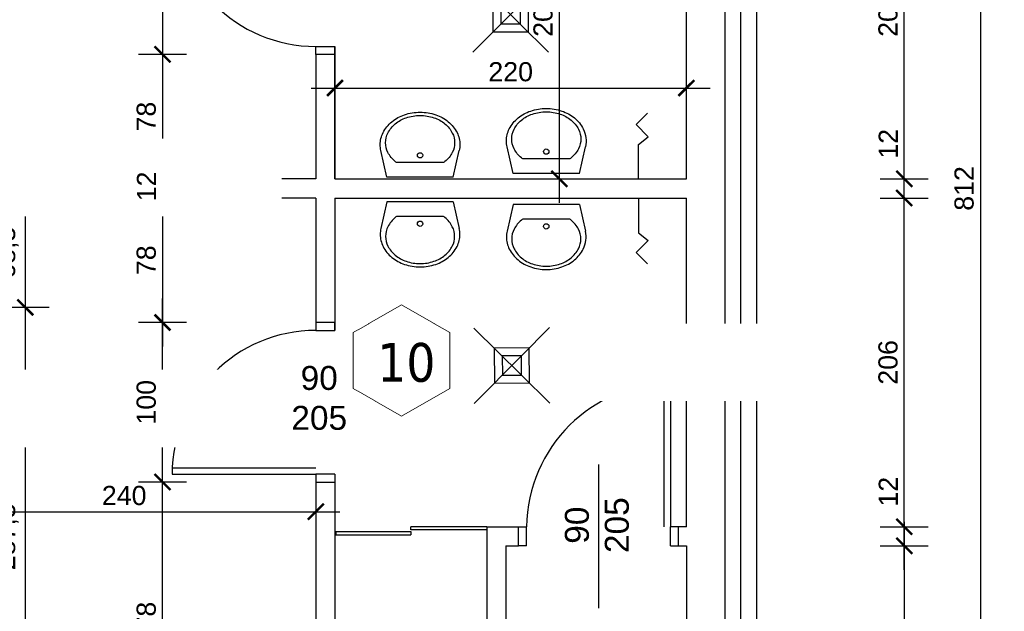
# Model space of a CAD drawing. Header units: millimetres. Extents: x 81517 to 87101, y -14750 to -11780.
# Tile 15 of 20: x 83721 to 84338, y -13255 to -12884. Entities that reach past the tile are written whole.
import ezdxf

# ---------------------------------------------------------------- set-up
doc = ezdxf.new("R2010")
doc.units = ezdxf.units.MM
doc.header["$LTSCALE"] = 100
doc.header["$MEASUREMENT"] = 0
doc.linetypes.add('DASHED', pattern=[0.75, 0.5, -0.25])
for name, color, linetype in [('! wyposażenie', 4, 'Continuous'), ('biały montaż', 1, 'Continuous'), ('Okno', 4, 'Continuous'), ('otwór', 1, 'Continuous'), ('Warstwa1', 1, 'Continuous'), ('WENTYLACJAPRZER', 1, 'DASHED'), ('WYMIARY', 1, 'Continuous'), ('wyposażenie', 4, 'Continuous')]:
    doc.layers.add(name, color=color, linetype=linetype)
doc.layers.add('!OPSY', color=142, linetype='Continuous', lineweight=18)
doc.styles.add('styl1', font='ARIAL.TTF', dxfattribs={"height": 12})
doc.styles.add('styl2', font='TIMES.TTF', dxfattribs={"height": 150})
doc.styles.add('styl4', font='TIMES.TTF', dxfattribs={"height": 100})
doc.linetypes.add('BATTING', pattern='A,0.0001,-0.1,[134,ltypeshp.shx,S=0.1,R=0,X=-0.1,Y=0],-0.2,[134,ltypeshp.shx,S=0.1,R=180,X=0.1,Y=0],-0.1', length=0.4001)
doc.dimstyles.new('2222', dxfattribs={"dimtxt": 12, "dimasz": 10, "dimexe": 15, "dimexo": 15, "dimgap": 4, "dimtad": 1, "dimtxsty": 'styl1', "dimblk": 'ARCHTICK', "dimcen": 2.5, "dimdle": 15, "dimclrd": 1, "dimclre": 1, "dimclrt": 4, "dimadec": 0, "dimazin": 0, "dimtfac": 1, "dimtmove": 0, "dimatfit": 3, "dimldrblk": 'ARCHTICK', "dimfxl": 15, "dimfxlon": 1, "dimlwd": 25, "dimlwe": 25, "dimarcsym": 0})

# ---------------------------------------------------------------- blocks, each defined once
blk = doc.blocks.new('_ArchTick')
at = {"layer": 'Warstwa1', "color": 0, "const_width": 0.15}
blk.add_lwpolyline([(-0.5, -0.5), (0.5, 0.5)], dxfattribs=at)
blk = doc.blocks.new('*D436')
at = {"layer": 'Defpoints', "color": 0, "linetype": 'ByBlock'}
for p in [(84138.57, -12995.75), (84275.02, -12995.75), (84138.57, -13201.75)]:
    blk.add_point(p, dxfattribs=at)
at = {"layer": 'WYMIARY', "color": 1, "linetype": 'ByBlock', "lineweight": 25}
for p, q in [((84275.02, -13216.75), (84275.02, -12980.75)), ((84260.02, -12995.75), (84290.02, -12995.75)), ((84260.02, -13201.75), (84290.02, -13201.75))]:
    blk.add_line(p, q, dxfattribs=at)
at = {"layer": 'WYMIARY', "color": 1, "linetype": 'ByBlock', "lineweight": 25, "xscale": 10, "yscale": 10, "zscale": 10}
for p, rotation in [((84275.02, -12995.75), 90), ((84275.02, -13201.75), 270)]:
    blk.add_blockref('_ArchTick', p, dxfattribs=dict(at, rotation=rotation))
at = {"layer": 'WYMIARY', "color": 4, "linetype": 'ByBlock', "insert": (84264.89, -13098.75), "char_height": 12, "attachment_point": 5, "rotation": 90, "style": 'styl1'}
blk.add_mtext('206', dxfattribs=at)
blk = doc.blocks.new('*D437')
at = {"layer": 'Defpoints', "color": 0, "linetype": 'ByBlock'}
for p in [(84138.57, -12983.75), (84275.02, -12983.75), (84138.57, -12995.75)]:
    blk.add_point(p, dxfattribs=at)
at = {"layer": 'WYMIARY', "color": 1, "linetype": 'ByBlock', "lineweight": 25}
for p, q in [((84275.02, -12983.75), (84275.02, -12949.81)), ((84260.02, -12983.75), (84290.02, -12983.75)), ((84275.02, -13010.75), (84275.02, -12983.75)), ((84260.02, -12995.75), (84290.02, -12995.75))]:
    blk.add_line(p, q, dxfattribs=at)
at = {"layer": 'WYMIARY', "color": 1, "linetype": 'ByBlock', "lineweight": 25, "xscale": 10, "yscale": 10, "zscale": 10}
for p, rotation in [((84275.02, -12983.75), 90), ((84275.02, -12995.75), 270)]:
    blk.add_blockref('_ArchTick', p, dxfattribs=dict(at, rotation=rotation))
at = {"layer": 'WYMIARY', "color": 4, "linetype": 'ByBlock', "insert": (84265, -12961.78), "char_height": 12, "attachment_point": 5, "rotation": 90, "style": 'styl1'}
blk.add_mtext('12', dxfattribs=at)
blk = doc.blocks.new('*D441')
at = {"layer": 'Defpoints', "color": 0, "linetype": 'ByBlock'}
for p in [(84182.57, -12583.75), (84182.57, -13395.75), (84322.66, -13395.75)]:
    blk.add_point(p, dxfattribs=at)
at = {"layer": 'WYMIARY', "color": 1, "linetype": 'ByBlock', "lineweight": 25}
for p, q in [((84322.66, -12568.75), (84322.66, -13410.75)), ((84307.66, -12583.75), (84337.66, -12583.75)), ((84307.66, -13395.75), (84337.66, -13395.75))]:
    blk.add_line(p, q, dxfattribs=at)
at = {"layer": 'WYMIARY', "color": 1, "linetype": 'ByBlock', "lineweight": 25, "xscale": 10, "yscale": 10, "zscale": 10}
for p, rotation in [((84322.66, -12583.75), 90), ((84322.66, -13395.75), 270)]:
    blk.add_blockref('_ArchTick', p, dxfattribs=dict(at, rotation=rotation))
at = {"layer": 'WYMIARY', "color": 4, "linetype": 'ByBlock', "insert": (84312.53, -12989.75), "char_height": 12, "attachment_point": 5, "rotation": 90, "style": 'styl1'}
blk.add_mtext('812', dxfattribs=at)
blk = doc.blocks.new('*D442')
at = {"layer": 'Defpoints', "color": 0, "linetype": 'ByBlock'}
for p in [(84136.07, -13201.75), (84275.02, -13201.75), (84138.57, -13213.75)]:
    blk.add_point(p, dxfattribs=at)
at = {"layer": 'WYMIARY', "color": 1, "linetype": 'ByBlock', "lineweight": 25}
for p, q in [((84275.02, -13201.75), (84275.02, -13167.81)), ((84260.02, -13201.75), (84290.02, -13201.75)), ((84275.02, -13228.75), (84275.02, -13201.75)), ((84260.02, -13213.75), (84290.02, -13213.75))]:
    blk.add_line(p, q, dxfattribs=at)
at = {"layer": 'WYMIARY', "color": 1, "linetype": 'ByBlock', "lineweight": 25, "xscale": 10, "yscale": 10, "zscale": 10}
for p, rotation in [((84275.02, -13201.75), 90), ((84275.02, -13213.75), 270)]:
    blk.add_blockref('_ArchTick', p, dxfattribs=dict(at, rotation=rotation))
at = {"layer": 'WYMIARY', "color": 4, "linetype": 'ByBlock', "insert": (84265, -13179.78), "char_height": 12, "attachment_point": 5, "rotation": 90, "style": 'styl1'}
blk.add_mtext('12', dxfattribs=at)
blk = doc.blocks.new('*D443')
at = {"layer": 'Defpoints', "color": 0, "linetype": 'ByBlock'}
for p in [(84138.57, -13213.75), (84138.57, -13351.75), (84275.02, -13351.75)]:
    blk.add_point(p, dxfattribs=at)
at = {"layer": 'WYMIARY', "color": 1, "linetype": 'ByBlock', "lineweight": 25}
for p, q in [((84275.02, -13198.75), (84275.02, -13366.75)), ((84260.02, -13213.75), (84290.02, -13213.75)), ((84260.02, -13351.75), (84290.02, -13351.75))]:
    blk.add_line(p, q, dxfattribs=at)
at = {"layer": 'WYMIARY', "color": 1, "linetype": 'ByBlock', "lineweight": 25, "xscale": 10, "yscale": 10, "zscale": 10}
for p, rotation in [((84275.02, -13213.75), 90), ((84275.02, -13351.75), 270)]:
    blk.add_blockref('_ArchTick', p, dxfattribs=dict(at, rotation=rotation))
at = {"layer": 'WYMIARY', "color": 4, "linetype": 'ByBlock', "insert": (84264.89, -13282.75), "char_height": 12, "attachment_point": 5, "rotation": 90, "style": 'styl1'}
blk.add_mtext('138', dxfattribs=at)
blk = doc.blocks.new('*D444')
at = {"layer": 'Defpoints', "color": 0, "linetype": 'ByBlock'}
for p in [(84138.57, -12777.75), (84275.02, -12777.75), (84138.57, -12983.75)]:
    blk.add_point(p, dxfattribs=at)
at = {"layer": 'WYMIARY', "color": 1, "linetype": 'ByBlock', "lineweight": 25}
for p, q in [((84275.02, -12998.75), (84275.02, -12762.75)), ((84260.02, -12777.75), (84290.02, -12777.75)), ((84260.02, -12983.75), (84290.02, -12983.75))]:
    blk.add_line(p, q, dxfattribs=at)
at = {"layer": 'WYMIARY', "color": 1, "linetype": 'ByBlock', "lineweight": 25, "xscale": 10, "yscale": 10, "zscale": 10}
for p, rotation in [((84275.02, -12777.75), 90), ((84275.02, -12983.75), 270)]:
    blk.add_blockref('_ArchTick', p, dxfattribs=dict(at, rotation=rotation))
at = {"layer": 'WYMIARY', "color": 4, "linetype": 'ByBlock', "insert": (84264.89, -12880.75), "char_height": 12, "attachment_point": 5, "rotation": 90, "style": 'styl1'}
blk.add_mtext('206', dxfattribs=at)
blk = doc.blocks.new('*D448')
at = {"layer": 'Defpoints', "color": 0, "linetype": 'ByBlock'}
for p in [(83906.57, -12805.75), (83810.56, -12905.75), (83906.57, -12905.75)]:
    blk.add_point(p, dxfattribs=at)
at = {"layer": 'WYMIARY', "color": 1, "linetype": 'ByBlock', "lineweight": 25}
for p, q in [((83810.56, -12790.75), (83810.56, -12920.75)), ((83825.56, -12805.75), (83795.56, -12805.75)), ((83825.56, -12905.75), (83795.56, -12905.75))]:
    blk.add_line(p, q, dxfattribs=at)
at = {"layer": 'WYMIARY', "color": 1, "linetype": 'ByBlock', "lineweight": 25, "xscale": 10, "yscale": 10, "zscale": 10}
for p, rotation in [((83810.56, -12805.75), 90), ((83810.56, -12905.75), 270)]:
    blk.add_blockref('_ArchTick', p, dxfattribs=dict(at, rotation=rotation))
at = {"layer": 'WYMIARY', "color": 4, "linetype": 'ByBlock', "insert": (83800.43, -12855.75), "char_height": 12, "attachment_point": 5, "rotation": 90, "style": 'styl1'}
blk.add_mtext('100', dxfattribs=at)
blk = doc.blocks.new('*D449')
at = {"layer": 'Defpoints', "color": 0, "linetype": 'ByBlock'}
for p in [(83906.57, -12905.75), (83810.56, -12983.75), (83906.57, -12983.75)]:
    blk.add_point(p, dxfattribs=at)
at = {"layer": 'WYMIARY', "color": 1, "linetype": 'ByBlock', "lineweight": 25}
for p, q in [((83810.56, -12890.75), (83810.56, -12998.75)), ((83825.56, -12905.75), (83795.56, -12905.75)), ((83825.56, -12983.75), (83795.56, -12983.75))]:
    blk.add_line(p, q, dxfattribs=at)
at = {"layer": 'WYMIARY', "color": 1, "linetype": 'ByBlock', "lineweight": 25, "xscale": 10, "yscale": 10, "zscale": 10}
for p, rotation in [((83810.56, -12905.75), 90), ((83810.56, -12983.75), 270)]:
    blk.add_blockref('_ArchTick', p, dxfattribs=dict(at, rotation=rotation))
at = {"layer": 'WYMIARY', "color": 4, "linetype": 'ByBlock', "insert": (83800.43, -12944.75), "char_height": 12, "attachment_point": 5, "rotation": 90, "style": 'styl1'}
blk.add_mtext('78', dxfattribs=at)
blk = doc.blocks.new('*D450')
at = {"layer": 'Defpoints', "color": 0, "linetype": 'ByBlock'}
for p in [(83851.67, -12983.75), (83810.56, -12995.75), (83851.67, -12995.75)]:
    blk.add_point(p, dxfattribs=at)
at = {"layer": 'WYMIARY', "color": 1, "linetype": 'ByBlock', "lineweight": 25}
for p, q in [((83810.56, -12968.75), (83810.56, -13010.75)), ((83825.56, -12983.75), (83795.56, -12983.75)), ((83825.56, -12995.75), (83795.56, -12995.75))]:
    blk.add_line(p, q, dxfattribs=at)
at = {"layer": 'WYMIARY', "color": 1, "linetype": 'ByBlock', "lineweight": 25, "xscale": 10, "yscale": 10, "zscale": 10}
for p, rotation in [((83810.56, -12983.75), 90), ((83810.56, -12995.75), 270)]:
    blk.add_blockref('_ArchTick', p, dxfattribs=dict(at, rotation=rotation))
at = {"layer": 'WYMIARY', "color": 4, "linetype": 'ByBlock', "insert": (83800.53, -12988.46), "char_height": 12, "attachment_point": 5, "rotation": 90, "style": 'styl1'}
blk.add_mtext('12', dxfattribs=at)
blk = doc.blocks.new('*D451')
at = {"layer": 'Defpoints', "color": 0, "linetype": 'ByBlock'}
for p in [(83906.57, -12995.75), (83810.56, -13073.75), (83906.57, -13073.75)]:
    blk.add_point(p, dxfattribs=at)
at = {"layer": 'WYMIARY', "color": 1, "linetype": 'ByBlock', "lineweight": 25}
for p, q in [((83810.56, -12980.75), (83810.56, -13088.75)), ((83825.56, -12995.75), (83795.56, -12995.75)), ((83825.56, -13073.75), (83795.56, -13073.75))]:
    blk.add_line(p, q, dxfattribs=at)
at = {"layer": 'WYMIARY', "color": 1, "linetype": 'ByBlock', "lineweight": 25, "xscale": 10, "yscale": 10, "zscale": 10}
for p, rotation in [((83810.56, -12995.75), 90), ((83810.56, -13073.75), 270)]:
    blk.add_blockref('_ArchTick', p, dxfattribs=dict(at, rotation=rotation))
at = {"layer": 'WYMIARY', "color": 4, "linetype": 'ByBlock', "insert": (83800.43, -13034.75), "char_height": 12, "attachment_point": 5, "rotation": 90, "style": 'styl1'}
blk.add_mtext('78', dxfattribs=at)
blk = doc.blocks.new('*D452')
at = {"layer": 'Defpoints', "color": 0, "linetype": 'ByBlock'}
for p in [(83810.56, -13173.75), (83906.57, -13173.75), (83906.57, -13351.75)]:
    blk.add_point(p, dxfattribs=at)
at = {"layer": 'WYMIARY', "color": 1, "linetype": 'ByBlock', "lineweight": 25}
for p, q in [((83810.56, -13366.75), (83810.56, -13158.75)), ((83825.56, -13173.75), (83795.56, -13173.75)), ((83825.56, -13351.75), (83795.56, -13351.75))]:
    blk.add_line(p, q, dxfattribs=at)
at = {"layer": 'WYMIARY', "color": 1, "linetype": 'ByBlock', "lineweight": 25, "xscale": 10, "yscale": 10, "zscale": 10}
for p, rotation in [((83810.56, -13173.75), 90), ((83810.56, -13351.75), 270)]:
    blk.add_blockref('_ArchTick', p, dxfattribs=dict(at, rotation=rotation))
at = {"layer": 'WYMIARY', "color": 4, "linetype": 'ByBlock', "insert": (83800.43, -13262.75), "char_height": 12, "attachment_point": 5, "rotation": 90, "style": 'styl1'}
blk.add_mtext('178', dxfattribs=at)
blk = doc.blocks.new('*D453')
at = {"layer": 'Defpoints', "color": 0, "linetype": 'ByBlock'}
for p in [(83810.56, -13073.75), (83906.57, -13073.75), (83906.57, -13173.75)]:
    blk.add_point(p, dxfattribs=at)
at = {"layer": 'WYMIARY', "color": 1, "linetype": 'ByBlock', "lineweight": 25}
for p, q in [((83810.56, -13188.75), (83810.56, -13058.75)), ((83825.56, -13073.75), (83795.56, -13073.75)), ((83825.56, -13173.75), (83795.56, -13173.75))]:
    blk.add_line(p, q, dxfattribs=at)
at = {"layer": 'WYMIARY', "color": 1, "linetype": 'ByBlock', "lineweight": 25, "xscale": 10, "yscale": 10, "zscale": 10}
for p, rotation in [((83810.56, -13073.75), 90), ((83810.56, -13173.75), 270)]:
    blk.add_blockref('_ArchTick', p, dxfattribs=dict(at, rotation=rotation))
at = {"layer": 'WYMIARY', "color": 4, "linetype": 'ByBlock', "insert": (83800.43, -13123.75), "char_height": 12, "attachment_point": 5, "rotation": 90, "style": 'styl1'}
blk.add_mtext('100', dxfattribs=at)
blk = doc.blocks.new('*D454')
at = {"layer": 'Defpoints', "color": 0, "linetype": 'ByBlock'}
for p in [(83666.57, -12995.75), (83666.57, -13064.25), (83724.66, -13064.25)]:
    blk.add_point(p, dxfattribs=at)
at = {"layer": 'WYMIARY', "color": 1, "linetype": 'ByBlock', "lineweight": 25}
for p, q in [((83724.66, -12980.75), (83724.66, -13079.25)), ((83709.66, -12995.75), (83739.66, -12995.75)), ((83709.66, -13064.25), (83739.66, -13064.25))]:
    blk.add_line(p, q, dxfattribs=at)
at = {"layer": 'WYMIARY', "color": 1, "linetype": 'ByBlock', "lineweight": 25, "xscale": 10, "yscale": 10, "zscale": 10}
for p, rotation in [((83724.66, -12995.75), 90), ((83724.66, -13064.25), 270)]:
    blk.add_blockref('_ArchTick', p, dxfattribs=dict(at, rotation=rotation))
at = {"layer": 'WYMIARY', "color": 4, "linetype": 'ByBlock', "insert": (83713.44, -13030), "char_height": 12, "attachment_point": 5, "rotation": 90, "style": 'styl1'}
blk.add_mtext('68,5', dxfattribs=at)
blk = doc.blocks.new('*D455')
at = {"layer": 'Defpoints', "color": 0, "linetype": 'ByBlock'}
for p in [(83666.57, -13064.25), (83666.57, -13351.75), (83724.66, -13351.75)]:
    blk.add_point(p, dxfattribs=at)
at = {"layer": 'WYMIARY', "color": 1, "linetype": 'ByBlock', "lineweight": 25}
for p, q in [((83724.66, -13049.25), (83724.66, -13366.75)), ((83709.66, -13064.25), (83739.66, -13064.25)), ((83709.66, -13351.75), (83739.66, -13351.75))]:
    blk.add_line(p, q, dxfattribs=at)
at = {"layer": 'WYMIARY', "color": 1, "linetype": 'ByBlock', "lineweight": 25, "xscale": 10, "yscale": 10, "zscale": 10}
for p, rotation in [((83724.66, -13064.25), 90), ((83724.66, -13351.75), 270)]:
    blk.add_blockref('_ArchTick', p, dxfattribs=dict(at, rotation=rotation))
at = {"layer": 'WYMIARY', "color": 4, "linetype": 'ByBlock', "insert": (83713.44, -13208), "char_height": 12, "attachment_point": 5, "rotation": 90, "style": 'styl1'}
blk.add_mtext('287,5', dxfattribs=at)
blk = doc.blocks.new('*D459')
at = {"layer": 'Defpoints', "color": 0, "linetype": 'ByBlock'}
for p in [(83666.57, -12995.75), (83906.57, -12995.75), (83906.57, -13192.37)]:
    blk.add_point(p, dxfattribs=at)
at = {"layer": 'WYMIARY', "color": 1, "linetype": 'ByBlock', "lineweight": 25}
for p, q in [((83666.57, -13177.37), (83666.57, -13207.37)), ((83906.57, -13177.37), (83906.57, -13207.37)), ((83651.57, -13192.37), (83921.57, -13192.37))]:
    blk.add_line(p, q, dxfattribs=at)
at = {"layer": 'WYMIARY', "color": 1, "linetype": 'ByBlock', "lineweight": 25, "xscale": 10, "yscale": 10, "zscale": 10, "rotation": 180}
blk.add_blockref('_ArchTick', (83666.57, -13192.37), dxfattribs=at)
at = {"layer": 'WYMIARY', "color": 1, "linetype": 'ByBlock', "lineweight": 25, "xscale": 10, "yscale": 10, "zscale": 10}
blk.add_blockref('_ArchTick', (83906.57, -13192.37), dxfattribs=at)
at = {"layer": 'WYMIARY', "color": 4, "linetype": 'ByBlock', "insert": (83786.57, -13182.24), "char_height": 12, "attachment_point": 5, "style": 'styl1'}
blk.add_mtext('240', dxfattribs=at)
blk = doc.blocks.new('*D507')
at = {"layer": 'Defpoints', "color": 0, "linetype": 'ByBlock'}
for p in [(84023.57, -12777.75), (84023.57, -12983.75), (84059.01, -12983.75)]:
    blk.add_point(p, dxfattribs=at)
at = {"layer": 'WYMIARY', "color": 1, "linetype": 'ByBlock', "lineweight": 25}
for p, q in [((84059.01, -12762.75), (84059.01, -12998.75)), ((84044.01, -12777.75), (84074.01, -12777.75)), ((84044.01, -12983.75), (84074.01, -12983.75))]:
    blk.add_line(p, q, dxfattribs=at)
at = {"layer": 'WYMIARY', "color": 1, "linetype": 'ByBlock', "lineweight": 25, "xscale": 10, "yscale": 10, "zscale": 10}
for p, rotation in [((84059.01, -12777.75), 90), ((84059.01, -12983.75), 270)]:
    blk.add_blockref('_ArchTick', p, dxfattribs=dict(at, rotation=rotation))
at = {"layer": 'WYMIARY', "color": 4, "linetype": 'ByBlock', "insert": (84048.89, -12880.75), "char_height": 12, "attachment_point": 5, "rotation": 90, "style": 'styl1'}
blk.add_mtext('206', dxfattribs=at)
blk = doc.blocks.new('*D511')
at = {"layer": 'Defpoints', "color": 0, "linetype": 'ByBlock'}
for p in [(83906.57, -12758.69), (83666.57, -12955.3), (83906.57, -12955.3)]:
    blk.add_point(p, dxfattribs=at)
at = {"layer": 'WYMIARY', "color": 1, "linetype": 'ByBlock', "lineweight": 25}
for p, q in [((83666.57, -12773.69), (83666.57, -12743.69)), ((83906.57, -12773.69), (83906.57, -12743.69)), ((83651.57, -12758.69), (83921.57, -12758.69))]:
    blk.add_line(p, q, dxfattribs=at)
at = {"layer": 'WYMIARY', "color": 1, "linetype": 'ByBlock', "lineweight": 25, "xscale": 10, "yscale": 10, "zscale": 10, "rotation": 180}
blk.add_blockref('_ArchTick', (83666.57, -12758.69), dxfattribs=at)
at = {"layer": 'WYMIARY', "color": 1, "linetype": 'ByBlock', "lineweight": 25, "xscale": 10, "yscale": 10, "zscale": 10}
blk.add_blockref('_ArchTick', (83906.57, -12758.69), dxfattribs=at)
at = {"layer": 'WYMIARY', "color": 4, "linetype": 'ByBlock', "insert": (83786.57, -12748.56), "char_height": 12, "attachment_point": 5, "style": 'styl1'}
blk.add_mtext('240', dxfattribs=at)
blk = doc.blocks.new('*D529')
at = {"layer": 'Defpoints', "color": 0, "linetype": 'ByBlock'}
for p in [(84138.57, -12926.81), (83918.57, -12983.75), (84138.57, -12983.75)]:
    blk.add_point(p, dxfattribs=at)
at = {"layer": 'WYMIARY', "color": 1, "linetype": 'ByBlock', "lineweight": 25}
for p, q in [((83918.57, -12941.81), (83918.57, -12911.81)), ((84138.57, -12941.81), (84138.57, -12911.81)), ((83903.57, -12926.81), (84153.57, -12926.81))]:
    blk.add_line(p, q, dxfattribs=at)
at = {"layer": 'WYMIARY', "color": 1, "linetype": 'ByBlock', "lineweight": 25, "xscale": 10, "yscale": 10, "zscale": 10, "rotation": 180}
blk.add_blockref('_ArchTick', (83918.57, -12926.81), dxfattribs=at)
at = {"layer": 'WYMIARY', "color": 1, "linetype": 'ByBlock', "lineweight": 25, "xscale": 10, "yscale": 10, "zscale": 10}
blk.add_blockref('_ArchTick', (84138.57, -12926.81), dxfattribs=at)
at = {"layer": 'WYMIARY', "color": 4, "linetype": 'ByBlock', "insert": (84028.57, -12916.68), "char_height": 12, "attachment_point": 5, "style": 'styl1'}
blk.add_mtext('220', dxfattribs=at)
blk = doc.blocks.new('ghh')
at = {"layer": 'biały montaż'}
for p, q in [((4242.87, 4398.17), (4225.2, 4415.85)), ((4254.89, 4398.17), (4272.57, 4415.85)), ((4237.87, 4403.17), (4259.89, 4403.17)), ((4237.87, 4381.17), (4237.87, 4403.17)), ((4259.89, 4403.17), (4259.89, 4381.17)), ((4225.2, 4368.49), (4254.89, 4398.17)), ((4272.55, 4368.48), (4242.87, 4398.17)), ((4259.89, 4381.17), (4237.87, 4381.17))]:
    blk.add_line(p, q, dxfattribs=at)
blk.add_lwpolyline([(4242.87, 4398.17), (4254.89, 4398.17), (4254.89, 4386.17), (4242.87, 4386.17)], close=True, dxfattribs=at)

msp = doc.modelspace()

# ---------------------------------------------------------------- linework, layer by layer
at = {"layer": '! wyposażenie'}
for p, q in [((84108.668, -12983.75), (84108.668, -12962.154)), ((84108.668, -12995.974), (84108.668, -13017.57))]:
    msp.add_line(p, q, dxfattribs=at)
for points in [[(84108.668, -12962.154), (84114.63, -12957.318), (84107.049, -12949.741), (84114.157, -12942.639)], [(84108.668, -13017.57), (84114.63, -13022.406), (84107.049, -13029.983), (84114.157, -13037.086)]]:
    msp.add_lwpolyline(points, dxfattribs=at)
at = {"layer": 'otwór', "color": 1}
for p, q in [((83906.573, -12900.75), (83918.573, -12900.75)), ((83906.573, -12905.75), (83906.573, -12900.75)), ((83918.573, -12900.75), (83918.573, -12905.75)), ((83918.573, -12900.75), (83918.573, -12905.75)), ((83906.573, -13073.75), (83906.573, -13078.75)), ((83918.573, -13078.75), (83918.573, -13073.75)), ((83918.573, -13078.75), (83918.573, -13073.75)), ((83906.573, -13078.75), (83918.573, -13078.75)), ((84124.573, -13111.75), (84124.573, -13201.75)), ((84128.573, -13111.75), (84128.573, -13201.75)), ((83867.068, -13121.773), (83957.068, -13121.773)), ((83816.573, -13164.75), (83906.573, -13164.75)), ((84083.573, -13162.75), (84083.573, -13252.75)), ((83816.573, -13168.75), (83906.573, -13168.75))]:
    msp.add_line(p, q, dxfattribs=at)
for points in [[(83918.573, -12900.75), (83918.573, -12905.75), (83918.573, -12905.75), (83918.573, -12900.75)], [(83918.573, -13078.75), (83918.573, -13073.75), (83918.573, -13073.75), (83918.573, -13078.75)]]:
    msp.add_lwpolyline(points, close=True, dxfattribs=at)
msp.add_lwpolyline([(83918.573, -13168.75), (83906.573, -13168.75), (83906.573, -13173.75)], dxfattribs=at)
for centre, radius, start, end in [((83906.573, -12810.75), 90, 180, 270), ((83906.573, -13168.75), 90, 90, 180), ((84129.507, -13202.689), 90.939, 90.244859, 179.408849)]:
    msp.add_arc(centre, radius, start, end, dxfattribs=at)
at = {"layer": 'Warstwa1', "color": 2}
for p, q in [((84162.573, -12603.75), (84162.573, -13375.75)), ((84138.573, -12983.75), (84138.573, -12627.75)), ((83906.573, -12905.75), (83906.573, -12983.75)), ((83918.573, -12905.75), (83906.573, -12905.75)), ((83918.573, -12983.75), (83918.573, -12905.75)), ((83918.573, -12983.75), (83918.573, -12905.75)), ((83906.573, -12983.75), (83666.573, -12983.75)), ((83918.573, -12983.75), (84138.573, -12983.75)), ((83906.573, -12995.75), (83666.573, -12995.75)), ((83906.573, -12995.75), (83906.573, -13073.75)), ((83918.573, -12995.75), (83918.573, -13073.75)), ((83918.573, -12995.75), (84138.573, -12995.75)), ((84138.573, -13201.75), (84138.573, -12995.75)), ((83918.573, -13073.75), (83906.573, -13073.75)), ((83906.573, -13173.75), (83918.573, -13173.75)), ((83906.573, -13173.75), (83906.573, -13351.75)), ((83918.573, -13173.75), (83918.573, -13351.75)), ((84013.573, -13201.75), (84033.573, -13201.75)), ((84013.573, -13201.75), (84013.573, -13351.75)), ((84033.573, -13213.75), (84033.573, -13201.75)), ((84138.573, -13201.75), (84133.573, -13201.75)), ((84133.573, -13213.75), (84133.573, -13201.75)), ((84025.573, -13213.75), (84033.573, -13213.75)), ((84025.573, -13213.75), (84025.573, -13351.75)), ((84025.573, -13213.75), (84025.573, -13351.75)), ((84133.573, -13213.75), (84138.573, -13213.75)), ((84138.573, -13213.75), (84138.573, -13351.75))]:
    msp.add_line(p, q, dxfattribs=at)
at = {"layer": 'WENTYLACJAPRZER', "linetype": 'ByBlock'}
for p, q in [((83918.573, -12905.75), (83918.573, -12983.75)), ((83869.478, -13121.773), (83959.478, -13121.773)), ((83959.478, -13121.773), (83914.478, -13121.773)), ((83918.573, -13168.75), (83918.573, -13173.75)), ((83919.073, -13204.75), (83919.073, -13206.75)), ((83919.073, -13204.75), (83966.059, -13204.75)), ((83966.059, -13204.75), (83966.059, -13206.75)), ((83966.073, -13203.75), (83966.073, -13201.75)), ((84013.573, -13201.75), (83966.073, -13201.75)), ((84013.573, -13203.75), (83966.073, -13203.75)), ((84033.573, -13201.75), (84038.573, -13201.75)), ((84038.573, -13213.75), (84038.573, -13201.75)), ((84133.573, -13201.75), (84128.573, -13201.75)), ((84128.573, -13213.75), (84128.573, -13201.75)), ((83919.073, -13206.75), (83919.073, -13206.75)), ((83919.073, -13206.75), (83966.059, -13206.75)), ((84038.573, -13213.75), (84033.573, -13213.75)), ((84128.573, -13213.75), (84133.573, -13213.75))]:
    msp.add_line(p, q, dxfattribs=at)
at = {"layer": 'wyposażenie'}
for p, q in [((84030.06, -12980.4), (84026.307, -12963.689)), ((84071.66, -12980.4), (84075.413, -12963.689)), ((83951.06, -12982.727), (83947.307, -12966.016)), ((83992.66, -12982.727), (83996.412, -12966.016)), ((84065.576, -12971.248), (84036.144, -12971.248)), ((83986.576, -12973.575), (83957.144, -12973.575)), ((83992.66, -12982.727), (83951.06, -12982.727)), ((84071.66, -12980.4), (84030.06, -12980.4)), ((83951.06, -12998.158), (83947.307, -13014.869)), ((83992.66, -12998.158), (83951.06, -12998.158)), ((83992.66, -12998.158), (83996.412, -13014.869)), ((84030.06, -12999.78), (84026.307, -13016.491)), ((84071.66, -12999.78), (84030.06, -12999.78)), ((84071.66, -12999.78), (84075.413, -13016.491)), ((83986.576, -13007.31), (83957.144, -13007.31)), ((84065.576, -13008.932), (84036.144, -13008.932))]:
    msp.add_line(p, q, dxfattribs=at)
msp.add_lwpolyline([(83820.573, -12583.75), (84182.573, -12583.75), (84182.573, -13395.75), (83820.573, -13395.75)], dxfattribs=at)
at = {"layer": 'wyposażenie', "linetype": 'BATTING', "ltscale": 0.2}
msp.add_lwpolyline([(83820.573, -12593.75), (84172.573, -12593.75), (84172.573, -13385.75), (83820.573, -13385.75)], dxfattribs=at)
at = {"layer": 'wyposażenie'}
for points in [[(84026.307, -12963.689, -0.0552809), (84025.9, -12960.016, -0.1178894), (84027.713, -12952.432, -0.1045241), (84033.21, -12945.602, -0.0898986), (84041.094, -12941.239, -0.081729), (84050.86, -12939.632, -0.081729), (84060.626, -12941.239, -0.0898986), (84068.509, -12945.602, -0.1045241), (84074.007, -12952.432, -0.1743063), (84075.413, -12963.689, -0.1178894)], [(83947.307, -12966.016, -0.0552809), (83946.9, -12962.343, -0.1178894), (83948.713, -12954.759, -0.1045241), (83954.21, -12947.929, -0.0898986), (83962.094, -12943.566, -0.081729), (83971.86, -12941.959, -0.081729), (83981.626, -12943.566, -0.0898986), (83989.509, -12947.929, -0.1045241), (83995.007, -12954.759, -0.1178894), (83996.82, -12962.343, -0.1178894)], [(83957.144, -12973.575, -0.0119607), (83956.315, -12972.931, -0.1045241), (83951.681, -12967.172, -0.1178894), (83950.228, -12961.095, -0.1178894), (83951.681, -12955.017, -0.1045241), (83956.315, -12949.259, -0.0898986), (83963.16, -12945.47, -0.081729), (83971.86, -12944.039, -0.081729), (83980.559, -12945.47, -0.0898986), (83987.404, -12949.259, -0.1045241), (83992.039, -12955.017, -0.1178894), (83993.492, -12961.095, -0.1178894)], [(84036.144, -12971.248, -0.0119607), (84035.316, -12970.604, -0.1045241), (84030.681, -12964.845, -0.1178894), (84029.228, -12958.768, -0.1178894), (84030.681, -12952.69, -0.1045241), (84035.316, -12946.931, -0.0898986), (84042.16, -12943.143, -0.081729), (84050.86, -12941.712, -0.081729), (84059.559, -12943.143, -0.0898986), (84066.404, -12946.931, -0.1045241), (84071.039, -12952.69, -0.1178894), (84072.492, -12958.768, -0.1178894)], [(84072.492, -12958.768, -0.1178894), (84071.039, -12964.845, -0.1045241), (84066.404, -12970.604, -0.0119607), (84065.576, -12971.248, -0.081729)], [(83993.492, -12961.095, -0.1178894), (83992.039, -12967.172, -0.1045241), (83987.404, -12972.931, -0.0119607), (83986.576, -12973.575, -0.081729)], [(83996.82, -12962.343, -0.0552809), (83996.412, -12966.016, -0.1045241)], [(83957.144, -13007.31, 0.0119607), (83956.315, -13007.954, 0.1045241), (83951.681, -13013.712, 0.1178894), (83950.228, -13019.79, 0.1178894), (83951.681, -13025.868, 0.1045241), (83956.315, -13031.626, 0.0898986), (83963.16, -13035.414, 0.081729), (83971.86, -13036.846, 0.081729), (83980.559, -13035.414, 0.0898986), (83987.404, -13031.626, 0.1045241), (83992.039, -13025.868, 0.1178894), (83993.492, -13019.79, 0.1178894)], [(83993.492, -13019.79, 0.1178894), (83992.039, -13013.712, 0.1045241), (83987.404, -13007.954, 0.0119607), (83986.576, -13007.31, 0.081729)], [(84036.144, -13008.932, 0.0119607), (84035.316, -13009.576, 0.1045241), (84030.681, -13015.335, 0.1178894), (84029.228, -13021.412, 0.1178894), (84030.681, -13027.49, 0.1045241), (84035.316, -13033.249, 0.0898986), (84042.16, -13037.037, 0.081729), (84050.86, -13038.468, 0.081729), (84059.559, -13037.037, 0.0898986), (84066.404, -13033.249, 0.1045241), (84071.039, -13027.49, 0.1178894), (84072.492, -13021.412, 0.1178894)], [(84072.492, -13021.412, 0.1178894), (84071.039, -13015.335, 0.1045241), (84066.404, -13009.576, 0.0119607), (84065.576, -13008.932, 0.081729)], [(83947.307, -13014.869, 0.0552809), (83946.9, -13018.542, 0.1178894), (83948.713, -13026.125, 0.1045241), (83954.21, -13032.956, 0.0898986), (83962.094, -13037.319, 0.081729), (83971.86, -13038.926, 0.081729), (83981.626, -13037.319, 0.0898986), (83989.509, -13032.956, 0.1045241), (83995.007, -13026.125, 0.1178894), (83996.82, -13018.542, 0.1178894)], [(83996.82, -13018.542, 0.0552809), (83996.412, -13014.869, 0.1045241)], [(84026.307, -13016.491, 0.0552809), (84025.9, -13020.164, 0.1178894), (84027.713, -13027.748, 0.1045241), (84033.21, -13034.578, 0.0898986), (84041.094, -13038.941, 0.081729), (84050.86, -13040.548, 0.081729), (84060.626, -13038.941, 0.0898986), (84068.509, -13034.578, 0.1045241), (84074.007, -13027.748, 0.1743063), (84075.413, -13016.491, 0.1178894)]]:
    msp.add_lwpolyline(points, format="xyb", dxfattribs=at)
for centre in [(84050.86, -12966.672), (83971.86, -12968.999), (83971.86, -13011.886), (84050.86, -13013.508)]:
    msp.add_circle(centre, 1.664, dxfattribs=at)

# ---------------------------------------------------------------- block references
at = {"layer": 'biały montaż', "rotation": 270}
msp.add_blockref('ghh', (79636.409, -8631.872), dxfattribs=at)

# ---------------------------------------------------------------- texts
at = {"layer": 'Okno', "insert": (83891.212, -13101.004), "char_height": 15, "width": 68.4853, "attachment_point": 1, "style": 'styl2'}
msp.add_mtext('{\\fArial|b0|i0|c238|p34; 90\\P205}', dxfattribs=at)
at = {"layer": 'Okno', "insert": (84062.521, -13218.237), "char_height": 15, "width": 68.4853, "attachment_point": 1, "rotation": 90, "style": 'styl2'}
msp.add_mtext('{\\fArial|b0|i0|c238|p34; 90\\P205}', dxfattribs=at)

# ---------------------------------------------------------------- dimensions: what is measured, and where the dimension line sits
at = {"layer": 'WYMIARY', "linetype": 'ByBlock'}
for base, p1, p2, angle, picture, middle in [((84322.657, -13395.75), (84182.573, -12583.75), (84182.573, -13395.75), 90, '*D441', (84312.531, -12989.75)), ((84059.014, -12983.75), (84023.573, -12777.75), (84023.573, -12983.75), 90, '*D507', (84048.887, -12880.75)), ((84275.02, -12777.75), (84138.573, -12983.75), (84138.573, -12777.75), 90, '*D444', (84264.893, -12880.75)), ((83810.556, -12905.75), (83906.573, -12805.75), (83906.573, -12905.75), 90, '*D448', (83800.429, -12855.75)), ((83810.556, -12983.75), (83906.573, -12905.75), (83906.573, -12983.75), 90, '*D449', (83800.429, -12944.75)), ((84275.02, -12983.75), (84138.573, -12995.75), (84138.573, -12983.75), 90, '*D437', (84264.995, -12961.782)), ((83724.656, -13064.25), (83666.573, -12995.75), (83666.573, -13064.25), 90, '*D454', (83713.444, -13030)), ((83810.556, -13073.75), (83906.573, -12995.75), (83906.573, -13073.75), 90, '*D451', (83800.429, -13034.75)), ((84275.02, -12995.75), (84138.573, -13201.75), (84138.573, -12995.75), 90, '*D436', (84264.893, -13098.75)), ((83724.656, -13351.75), (83666.573, -13064.25), (83666.573, -13351.75), 90, '*D455', (83713.444, -13208)), ((83810.556, -13073.75), (83906.573, -13173.75), (83906.573, -13073.75), 270, '*D453', (83800.429, -13123.75)), ((83810.556, -13173.75), (83906.573, -13351.75), (83906.573, -13173.75), 270, '*D452', (83800.429, -13262.75)), ((84275.02, -13201.75), (84138.573, -13213.75), (84136.073, -13201.75), 90, '*D442', (84264.995, -13179.782)), ((84275.02, -13351.75), (84138.573, -13213.75), (84138.573, -13351.75), 90, '*D443', (84264.889, -13282.75))]:
    dim = msp.add_linear_dim(base=base, p1=p1, p2=p2, angle=angle, dimstyle='2222', dxfattribs=at)
    dim.commit()
    dim.dimension.update_dxf_attribs({"geometry": picture, "text_midpoint": middle})
for base, p1, p2, picture, middle in [((83906.573, -12758.686), (83666.573, -12955.301), (83906.573, -12955.301), '*D511', (83786.573, -12748.559)), ((83906.573, -13192.366), (83666.573, -12995.75), (83906.573, -12995.75), '*D459', (83786.573, -13182.239))]:
    dim = msp.add_linear_dim(base=base, p1=p1, p2=p2, dimstyle='2222', dxfattribs=at)
    dim.commit()
    dim.dimension.update_dxf_attribs({"geometry": picture, "text_midpoint": middle})
dim = msp.add_linear_dim(base=(84138.573, -12926.809), p1=(83918.573, -12983.75), p2=(84138.573, -12983.75), dimstyle='2222', dxfattribs=at)
dim.commit()
dim.dimension.update_dxf_attribs({"geometry": '*D529', "text_midpoint": (84028.573, -12926.809), "dimtype": 160})
dim = msp.add_linear_dim(base=(83810.556, -12995.75), p1=(83851.667, -12983.75), p2=(83851.667, -12995.75), angle=90, dimstyle='2222', dxfattribs=at)
dim.commit()
dim.dimension.update_dxf_attribs({"geometry": '*D450', "text_midpoint": (83810.556, -12988.463), "dimtype": 160})

# ---------------------------------------------------------------- next in the draw order: texts
at = {"layer": '!OPSY', "char_height": 24.29706, "width": 315.77635, "attachment_point": 1, "style": 'styl4', "bg_fill": 2}
for s, insert in [('{\\fTahoma|b0|i0|c238|p34;7}', (83557.225, -12970.758)), ('{\\fTahoma|b0|i0|c238|p34;11}', (83619.809, -13115.566))]:
    msp.add_mtext(s, dxfattribs=dict(at, insert=insert))

# ---------------------------------------------------------------- next in the draw order: texts
at = {"layer": '!OPSY', "insert": (83945.001, -13086.568), "char_height": 24.29706, "width": 315.77635, "attachment_point": 1, "style": 'styl4', "bg_fill": 2}
msp.add_mtext('{\\fTahoma|b0|i0|c238|p34;10}', dxfattribs=at)

# ---------------------------------------------------------------- next in the draw order: linework, layer by layer
at = {"layer": '!OPSY'}
msp.add_lwpolyline([(83960.185, -13132.519), (83990.443, -13115.049), (83990.443, -13080.109), (83960.185, -13062.639), (83929.926, -13080.109), (83929.926, -13115.049)], close=True, dxfattribs=at)

# ---------------------------------------------------------------- next in the draw order: block references
at = {"layer": 'biały montaż', "xscale": -1, "rotation": 270.3842915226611}
msp.add_blockref('ghh', (79665.743, -17378.962), dxfattribs=at)

doc.saveas('drawing.dxf')
